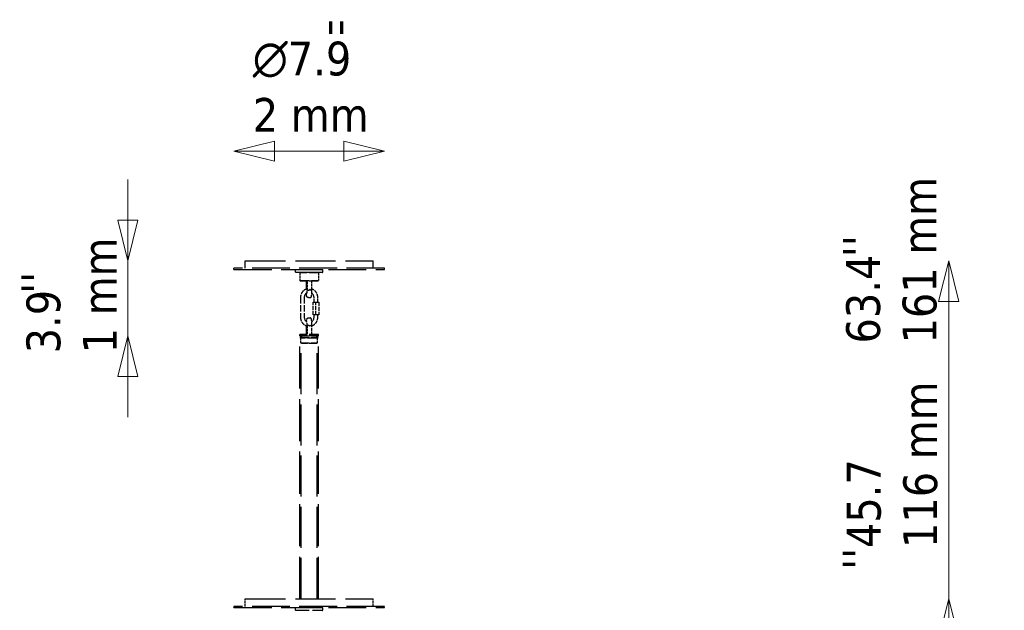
# Model space of a CAD drawing. Header units: millimetres. Extents: x 264 to 5115, y 781 to 3055.
# Tile 5 of 9: x 462 to 1771, y 2268 to 3055. Entities that reach past the tile are written whole.
import ezdxf

# ---------------------------------------------------------------- set-up
doc = ezdxf.new("R2010")
doc.units = ezdxf.units.MM
doc.header["$LTSCALE"] = 18
doc.linetypes.add('DASHED', pattern=[0.2068, 0.1655, -0.0413])
for name, color, linetype, lineweight in [('Symbol (ISO)', 7, 'Continuous', 50), ('Widoczne (ISO)', 7, 'Continuous', 50), ('Wymiar (ISO)', 7, 'Continuous', 18)]:
    doc.layers.add(name, color=color, linetype=linetype, lineweight=lineweight)
doc.styles.add('Tekst notatki (ISO)', font='tahoma.ttf')
doc.dimstyles.new('Domyślne (ISO)', dxfattribs={"dimscale": 18, "dimtxt": 2.5, "dimasz": 3, "dimexe": 3.175, "dimexo": 0, "dimgap": 0.762, "dimtad": 1, "dimdec": 1, "dimlfac": 0.03937, "dimrnd": 1e-08, "dimzin": 0, "dimdsep": 46, "dimtxsty": 'Tekst notatki (ISO)', "dimblk": 'Filled-1', "dimcen": 0.09, "dimdle": 10, "dimse1": 1, "dimse2": 1, "dimclrd": 256, "dimclre": 256, "dimclrt": 256, "dimadec": 0, "dimazin": 0, "dimtfac": 0.8, "dimtmove": 0, "dimatfit": 3, "dimfxl": 1, "dimtolj": 1, "dimlwd": 15, "dimlwe": 15, "dimarcsym": 0})

# ---------------------------------------------------------------- blocks, each defined once
blk = doc.blocks.new('Filled-1')
at = {"color": 0}
for p, q in [((0, 0), (-1, 0.25)), ((-1, 0.25), (-1, -0.25)), ((-1, 0), (0, 0)), ((-1, -0.25), (0, 0))]:
    blk.add_line(p, q, dxfattribs=at)
at = {"color": 0, "flags": 128}
blk.add_lwpolyline([(-1, -0.25), (0, 0), (-1, 0.25), (-1, -0.25)], dxfattribs=at)
at = {"color": 0}
blk.add_solid([(-1, -0.25), (0, 0), (-1, 0.25), (-1, -0.25)], dxfattribs=at)
blk = doc.blocks.new('*D6')
at = {"layer": 'Defpoints', "color": 0, "transparency": 16777216}
for p in [(931.7, 2283.6), (1697.1, 2283.6), (1329.2, 1123.2)]:
    blk.add_point(p, dxfattribs=at)
at = {"layer": 'Wymiar (ISO)', "lineweight": 15, "transparency": 16777216}
for p, q in [((1697.1, 2283.6), (1697.1, 2579)), ((1697.1, 1177.2), (1697.1, 2229.6))]:
    blk.add_line(p, q, dxfattribs=at)
at = {"layer": 'Wymiar (ISO)', "lineweight": 15, "transparency": 16777216, "xscale": 54, "yscale": 54, "zscale": 54}
for p, rotation in [((1697.1, 2283.6), 90), ((1697.1, 1123.2), 270)]:
    blk.add_blockref('Filled-1', p, dxfattribs=dict(at, rotation=rotation))
at = {"layer": 'Wymiar (ISO)', "lineweight": 18, "transparency": 16777216, "insert": (1561.6, 2351.3), "char_height": 45, "attachment_point": 1, "rotation": 90, "style": 'Tekst notatki (ISO)'}
blk.add_mtext('\\A1;45.7\\P116 mm', dxfattribs=at)
blk = doc.blocks.new('*D7')
at = {"layer": 'Defpoints', "color": 0, "transparency": 16777216}
for p in [(931.7, 2733.6), (1697.1, 2733.6), (1329.2, 1123.2)]:
    blk.add_point(p, dxfattribs=at)
at = {"layer": 'Wymiar (ISO)', "lineweight": 15, "transparency": 16777216}
blk.add_line((1697.1, 1177.2), (1697.1, 2679.6), dxfattribs=at)
at = {"layer": 'Wymiar (ISO)', "lineweight": 15, "transparency": 16777216, "xscale": 54, "yscale": 54, "zscale": 54}
for p, rotation in [((1697.1, 2733.6), 90), ((1697.1, 1123.2), 270)]:
    blk.add_blockref('Filled-1', p, dxfattribs=dict(at, rotation=rotation))
at = {"layer": 'Wymiar (ISO)', "lineweight": 18, "transparency": 16777216, "insert": (1560.7, 2623.5), "char_height": 45, "attachment_point": 1, "rotation": 90, "style": 'Tekst notatki (ISO)'}
blk.add_mtext('\\A1;63.4\\P161 mm', dxfattribs=at)
blk = doc.blocks.new('*D14')
at = {"layer": 'Defpoints', "color": 0, "transparency": 16777216}
for p in [(946.7, 2879.5), (746.7, 2723.6), (946.7, 2723.6)]:
    blk.add_point(p, dxfattribs=at)
at = {"layer": 'Wymiar (ISO)', "lineweight": 15, "transparency": 16777216}
blk.add_line((800.7, 2879.5), (892.7, 2879.5), dxfattribs=at)
at = {"layer": 'Wymiar (ISO)', "lineweight": 15, "transparency": 16777216, "xscale": 54, "yscale": 54, "zscale": 54, "rotation": 180}
blk.add_blockref('Filled-1', (746.7, 2879.5), dxfattribs=at)
at = {"layer": 'Wymiar (ISO)', "lineweight": 15, "transparency": 16777216, "xscale": 54, "yscale": 54, "zscale": 54}
blk.add_blockref('Filled-1', (946.7, 2879.5), dxfattribs=at)
at = {"layer": 'Wymiar (ISO)', "lineweight": 18, "transparency": 16777216, "insert": (771.7, 3025.3), "char_height": 45, "attachment_point": 1, "style": 'Tekst notatki (ISO)'}
blk.add_mtext('\\A1;{\\fAIGDT|b0|i0;\\ln}\\fTahoma|b0|i0;7.9\\P2 mm', dxfattribs=at)
blk = doc.blocks.new('*D15')
at = {"layer": 'Defpoints', "color": 0, "transparency": 16777216}
for p in [(605.6, 2733.6), (761.7, 2733.6), (834.2, 2633.6)]:
    blk.add_point(p, dxfattribs=at)
at = {"layer": 'Wymiar (ISO)', "lineweight": 15, "transparency": 16777216}
for p, q in [((605.6, 2787.6), (605.6, 2841.6)), ((605.6, 2633.6), (605.6, 2733.6)), ((605.6, 2579.6), (605.6, 2525.6))]:
    blk.add_line(p, q, dxfattribs=at)
at = {"layer": 'Wymiar (ISO)', "lineweight": 15, "transparency": 16777216, "xscale": 54, "yscale": 54, "zscale": 54}
for p, rotation in [((605.6, 2733.6), 270), ((605.6, 2633.6), 90)]:
    blk.add_blockref('Filled-1', p, dxfattribs=dict(at, rotation=rotation))
at = {"layer": 'Wymiar (ISO)', "lineweight": 18, "transparency": 16777216, "insert": (470.8, 2610.4), "char_height": 45, "attachment_point": 1, "rotation": 90, "style": 'Tekst notatki (ISO)'}
blk.add_mtext('\\A1;3.9\\P1 mm', dxfattribs=at)

msp = doc.modelspace()

# ---------------------------------------------------------------- linework, layer by layer
at = {"layer": 'Widoczne (ISO)', "linetype": 'DASHED', "lineweight": 25, "ltscale": 16.879393}
for p, q in [((946.68, 2723.56), (746.68, 2723.56)), ((746.68, 2722.06), (946.68, 2722.06)), ((946.68, 2273.56), (746.68, 2273.56)), ((746.68, 2272.06), (946.68, 2272.06))]:
    msp.add_line(p, q, dxfattribs=at)
at = {"layer": 'Widoczne (ISO)', "linetype": 'DASHED', "lineweight": 25, "ltscale": 0.158548}
for p, q in [((746.68, 2722.06), (746.68, 2723.56)), ((946.68, 2722.06), (946.68, 2723.56)), ((746.68, 2272.06), (746.68, 2273.56)), ((946.68, 2272.06), (946.68, 2273.56))]:
    msp.add_line(p, q, dxfattribs=at)
at = {"layer": 'Widoczne (ISO)', "linetype": 'DASHED', "lineweight": 25, "ltscale": 17.934355}
for p, q in [((761.68, 2733.56), (931.68, 2733.56)), ((761.68, 2283.56), (931.68, 2283.56))]:
    msp.add_line(p, q, dxfattribs=at)
at = {"layer": 'Widoczne (ISO)', "linetype": 'DASHED', "lineweight": 25, "ltscale": 1.057553}
for p, q in [((761.68, 2723.56), (761.68, 2733.56)), ((931.68, 2723.56), (931.68, 2733.56)), ((834.18, 2717.56), (834.18, 2707.56)), ((859.18, 2717.56), (859.18, 2707.56)), ((844.06, 2705.56), (844.06, 2695.56)), ((843.32, 2636.56), (843.32, 2646.56)), ((844.06, 2646.56), (844.06, 2636.56)), ((761.68, 2273.56), (761.68, 2283.56)), ((931.68, 2273.56), (931.68, 2283.56))]:
    msp.add_line(p, q, dxfattribs=at)
at = {"layer": 'Widoczne (ISO)', "linetype": 'DASHED', "lineweight": 25, "ltscale": 0.074687}
for p, q in [((829.18, 2722.06), (828.68, 2721.56)), ((829.18, 2718.06), (828.68, 2718.56)), ((834.68, 2718.06), (834.18, 2717.56)), ((858.68, 2718.06), (859.18, 2717.56)), ((864.18, 2722.06), (864.68, 2721.56)), ((864.18, 2718.06), (864.68, 2718.56)), ((835.68, 2630.06), (835.18, 2630.56)), ((857.68, 2630.06), (858.18, 2630.56)), ((829.18, 2272.06), (828.68, 2271.56)), ((829.18, 2268.06), (828.68, 2268.56)), ((864.18, 2272.06), (864.68, 2271.56)), ((864.18, 2268.06), (864.68, 2268.56))]:
    msp.add_line(p, q, dxfattribs=at)
at = {"layer": 'Widoczne (ISO)', "linetype": 'DASHED', "lineweight": 25, "ltscale": 5.980787}
for p, q in [((864.68, 2721.56), (828.68, 2721.56)), ((828.68, 2718.56), (864.68, 2718.56)), ((864.68, 2271.56), (828.68, 2271.56)), ((828.68, 2268.56), (864.68, 2268.56))]:
    msp.add_line(p, q, dxfattribs=at)
at = {"layer": 'Widoczne (ISO)', "linetype": 'DASHED', "lineweight": 25, "ltscale": 0.317196}
for p, q in [((828.68, 2718.56), (828.68, 2721.56)), ((864.68, 2718.56), (864.68, 2721.56)), ((835.18, 2630.56), (835.18, 2633.56)), ((858.18, 2630.56), (858.18, 2633.56)), ((828.68, 2268.56), (828.68, 2271.56)), ((864.68, 2268.56), (864.68, 2271.56))]:
    msp.add_line(p, q, dxfattribs=at)
at = {"layer": 'Widoczne (ISO)', "linetype": 'DASHED', "lineweight": 25, "ltscale": 5.814651}
msp.add_line((864.18, 2718.06), (829.18, 2718.06), dxfattribs=at)
at = {"layer": 'Widoczne (ISO)', "linetype": 'DASHED', "lineweight": 25, "ltscale": 4.153294}
for p, q in [((859.18, 2717.56), (834.18, 2717.56)), ((834.18, 2707.56), (859.18, 2707.56)), ((859.18, 2635.56), (834.18, 2635.56)), ((834.18, 2633.56), (859.18, 2633.56)), ((859.18, 2633.56), (834.18, 2633.56))]:
    msp.add_line(p, q, dxfattribs=at)
at = {"layer": 'Widoczne (ISO)', "linetype": 'DASHED', "lineweight": 25, "ltscale": 0.149475}
for p, q in [((835.18, 2706.56), (834.18, 2707.56)), ((858.18, 2706.56), (859.18, 2707.56)), ((836.68, 2623.56), (835.68, 2624.56)), ((856.68, 2623.56), (857.68, 2624.56))]:
    msp.add_line(p, q, dxfattribs=at)
at = {"layer": 'Widoczne (ISO)', "linetype": 'DASHED', "lineweight": 25, "ltscale": 3.821023}
msp.add_line((858.18, 2706.56), (835.18, 2706.56), dxfattribs=at)
at = {"layer": 'Widoczne (ISO)', "linetype": 'DASHED', "lineweight": 25, "ltscale": 1.120951}
msp.add_line((843.03, 2695.96), (843.03, 2706.56), dxfattribs=at)
at = {"layer": 'Widoczne (ISO)', "linetype": 'DASHED', "lineweight": 25, "ltscale": 1.005105}
msp.add_line((843.32, 2696.06), (843.32, 2705.56), dxfattribs=at)
at = {"layer": 'Widoczne (ISO)', "linetype": 'DASHED', "lineweight": 25, "ltscale": 1.269949}
for p, q in [((850.34, 2694.55), (850.34, 2706.56)), ((850.34, 2635.56), (850.34, 2647.57))]:
    msp.add_line(p, q, dxfattribs=at)
at = {"layer": 'Widoczne (ISO)', "linetype": 'DASHED', "lineweight": 25, "ltscale": 2.855563}
for p, q in [((835.21, 2685.06), (835.21, 2658.06)), ((840.21, 2685.06), (840.21, 2658.06))]:
    msp.add_line(p, q, dxfattribs=at)
at = {"layer": 'Widoczne (ISO)', "linetype": 'DASHED', "lineweight": 25, "ltscale": 0.211431}
for p, q in [((845.68, 2684.56), (847.68, 2684.56)), ((845.68, 2657.56), (847.68, 2657.56)), ((834.18, 2633.56), (834.18, 2635.56)), ((836.68, 2633.56), (836.68, 2631.56)), ((856.68, 2633.56), (856.68, 2631.56)), ((859.18, 2633.56), (859.18, 2635.56))]:
    msp.add_line(p, q, dxfattribs=at)
at = {"layer": 'Widoczne (ISO)', "linetype": 'DASHED', "lineweight": 25, "ltscale": 0.687375}
for p, q in [((853.16, 2678.56), (853.16, 2685.06)), ((858.16, 2678.56), (858.16, 2685.06))]:
    msp.add_line(p, q, dxfattribs=at)
at = {"layer": 'Widoczne (ISO)', "linetype": 'DASHED', "lineweight": 25, "ltscale": 0.457877}
for p, q in [((851.91, 2678.56), (855.66, 2678.56)), ((855.66, 2678.56), (859.41, 2678.56)), ((855.66, 2661.56), (851.91, 2661.56)), ((859.41, 2661.56), (855.66, 2661.56))]:
    msp.add_line(p, q, dxfattribs=at)
at = {"layer": 'Widoczne (ISO)', "linetype": 'DASHED', "lineweight": 25, "ltscale": 1.79791}
for p, q in [((851.91, 2661.56), (851.91, 2678.56)), ((855.66, 2661.56), (855.66, 2678.56)), ((859.41, 2678.56), (859.41, 2661.56))]:
    msp.add_line(p, q, dxfattribs=at)
at = {"layer": 'Widoczne (ISO)', "linetype": 'DASHED', "lineweight": 25, "ltscale": 0.370079}
for p, q in [((853.16, 2658.06), (853.16, 2661.56)), ((858.16, 2658.06), (858.16, 2661.56))]:
    msp.add_line(p, q, dxfattribs=at)
at = {"layer": 'Widoczne (ISO)', "linetype": 'DASHED', "lineweight": 25, "ltscale": 1.226717}
msp.add_line((843.03, 2635.56), (843.03, 2647.16), dxfattribs=at)
at = {"layer": 'Widoczne (ISO)', "linetype": 'DASHED', "lineweight": 25, "ltscale": 18.805073}
for p, q in [((834.18, 2283.56), (834.18, 2633.56)), ((859.18, 2283.56), (859.18, 2633.56))]:
    msp.add_line(p, q, dxfattribs=at)
at = {"layer": 'Widoczne (ISO)', "linetype": 'DASHED', "lineweight": 25, "ltscale": 3.654887}
for p, q in [((835.68, 2631.56), (857.68, 2631.56)), ((835.68, 2624.56), (857.68, 2624.56))]:
    msp.add_line(p, q, dxfattribs=at)
at = {"layer": 'Widoczne (ISO)', "linetype": 'DASHED', "lineweight": 25, "ltscale": 0.740257}
for p, q in [((835.68, 2624.56), (835.68, 2631.56)), ((857.68, 2624.56), (857.68, 2631.56))]:
    msp.add_line(p, q, dxfattribs=at)
at = {"layer": 'Widoczne (ISO)', "linetype": 'DASHED', "lineweight": 25, "ltscale": 4.540983}
msp.add_line((858.18, 2630.56), (835.18, 2630.56), dxfattribs=at)
at = {"layer": 'Widoczne (ISO)', "linetype": 'DASHED', "lineweight": 25, "ltscale": 18.294649}
for p, q in [((836.18, 2283.56), (836.18, 2624.06)), ((857.18, 2283.56), (857.18, 2624.06))]:
    msp.add_line(p, q, dxfattribs=at)
at = {"layer": 'Widoczne (ISO)', "linetype": 'DASHED', "lineweight": 25, "ltscale": 3.322615}
msp.add_line((856.68, 2623.56), (836.68, 2623.56), dxfattribs=at)
at = {"layer": 'Widoczne (ISO)', "linetype": 'DASHED', "lineweight": 25, "ltscale": 0.166036}
for centre, major_axis, start_param, end_param in [((843.39, 2705.56), (0, 1), 0, 1.5707963), ((843.98, 2705.56), (0, 1), 4.712389, 6.2831853), ((843.39, 2636.56), (0, -1), 4.712389, 6.2831853), ((843.98, 2636.56), (0, -1), 0, 1.5707963)]:
    msp.add_ellipse(centre, major_axis=major_axis, ratio=0.0737087, start_param=start_param, end_param=end_param, dxfattribs=at)
at = {"layer": 'Widoczne (ISO)', "linetype": 'DASHED', "lineweight": 25, "ltscale": 0.983776}
msp.add_ellipse((843.69, 2695.56), major_axis=(0, -5), ratio=0.0737087, start_param=5.9934921, end_param=7.8539816, dxfattribs=at)
at = {"layer": 'Widoczne (ISO)', "linetype": 'DASHED', "lineweight": 25, "ltscale": 0.149578}
for centre, major_axis, start_param, end_param in [((846.68, 2695.56), (-10.99, -10.99), 1.5166493, 1.6076841), ((846.68, 2695.56), (10.99, -10.99), 1.4428738, 1.5339085), ((846.68, 2646.56), (-10.99, 10.99), 4.6755012, 4.766536), ((846.68, 2646.56), (10.99, 10.99), 4.7492768, 4.8403115)]:
    msp.add_ellipse(centre, major_axis=major_axis, ratio=0.0369045, start_param=start_param, end_param=end_param, dxfattribs=at)
at = {"layer": 'Widoczne (ISO)', "linetype": 'DASHED', "lineweight": 25, "ltscale": 0.053247}
msp.add_ellipse((843.69, 2646.56), major_axis=(0, -5), ratio=0.0737087, start_param=4.611511, end_param=4.712389, dxfattribs=at)
at = {"layer": 'Widoczne (ISO)', "linetype": 'DASHED', "lineweight": 25, "ltscale": 0.608184}
msp.add_ellipse((843.69, 2646.56), major_axis=(0, 5), ratio=0.0737087, start_param=4.712389, end_param=5.8626422, dxfattribs=at)
at = {"layer": 'Widoczne (ISO)', "linetype": 'DASHED', "lineweight": 25, "ltscale": 1.629602}
msp.add_open_spline([(844.06, 2696.25), (843.62, 2696.15), (843.18, 2696.02), (841.6, 2695.44), (840.52, 2694.84), (838.6, 2693.32), (837.77, 2692.4), (836.42, 2690.35), (835.91, 2689.22), (835.34, 2687.07), (835.21, 2686.06), (835.21, 2685.06)], degree=3, knots=[3.3720992, 3.3720992, 3.3720992, 3.3720992, 3.4907658, 3.4907658, 3.8105072, 3.8105072, 4.1304303, 4.1304303, 4.4505647, 4.4505647, 4.712389, 4.712389, 4.712389, 4.712389], dxfattribs=at)
at = {"layer": 'Widoczne (ISO)', "linetype": 'DASHED', "lineweight": 25, "ltscale": 0.765663}
msp.add_open_spline([(843.82, 2690.89), (843.41, 2690.69), (843.02, 2690.44), (842.12, 2689.73), (841.65, 2689.21), (840.89, 2688.05), (840.6, 2687.41), (840.28, 2686.19), (840.21, 2685.63), (840.21, 2685.06)], degree=3, knots=[3.5994326, 3.5994326, 3.5994326, 3.5994326, 3.811483, 3.811483, 4.1316618, 4.1316618, 4.451342, 4.451342, 4.712389, 4.712389, 4.712389, 4.712389], dxfattribs=at)
at = {"layer": 'Widoczne (ISO)', "linetype": 'DASHED', "lineweight": 25, "ltscale": 1.128831}
msp.add_open_spline([(845.68, 2684.56), (845.45, 2684.56), (845.23, 2684.6), (844.81, 2684.74), (844.64, 2684.84), (844.32, 2685.06), (844.2, 2685.19), (843.99, 2685.43), (843.91, 2685.55), (843.77, 2685.81), (843.72, 2685.93), (843.58, 2686.32), (843.53, 2686.54), (843.4, 2687.2), (843.34, 2687.68), (843.23, 2688.82), (843.19, 2689.49), (843.14, 2690.31), (843.14, 2690.4), (843.13, 2690.5)], degree=3, knots=[1.57079633, 1.57079633, 1.57079633, 1.57079633, 1.5955822, 1.5955822, 1.62282559, 1.62282559, 1.65688658, 1.65688658, 1.70117888, 1.70117888, 1.76839855, 1.76839855, 1.93693865, 1.93693865, 2.22901115, 2.22901115, 2.52108364, 2.52108364, 2.55719917, 2.55719917, 2.55719917, 2.55719917], dxfattribs=at)
at = {"layer": 'Widoczne (ISO)', "linetype": 'DASHED', "lineweight": 25, "ltscale": 0.308856}
for points, knots in [([(844.35, 2694.56), (844.35, 2694.56), (844.35, 2694.56), (844.37, 2694.55), (844.42, 2694.53), (844.61, 2694.51), (844.73, 2694.5), (845.07, 2694.48), (845.28, 2694.47), (845.75, 2694.46), (846.01, 2694.46), (846.27, 2694.45)], [-0.2929179, -0.2929179, -0.2929179, -0.2929179, -0.29191029, -0.29191029, -0.22402111, -0.22402111, -0.15615432, -0.15615432, -0.07804292, -0.07804292, 0, 0, 0, 0]), ([(846.27, 2647.66), (846.01, 2647.66), (845.75, 2647.66), (845.28, 2647.65), (845.07, 2647.64), (844.73, 2647.62), (844.61, 2647.61), (844.42, 2647.58), (844.37, 2647.57), (844.35, 2647.56), (844.35, 2647.56), (844.35, 2647.56)], [-0.29192679, -0.29192679, -0.29192679, -0.29192679, -0.21387946, -0.21387946, -0.13576364, -0.13576364, -0.06789301, -0.06789301, 0, 0, 0.00100767, 0.00100767, 0.00100767, 0.00100767])]:
    msp.add_open_spline(points, degree=3, knots=knots, dxfattribs=at)
at = {"layer": 'Widoczne (ISO)', "linetype": 'DASHED', "lineweight": 25, "ltscale": 0.026718}
for points, knots in [([(846.49, 2694.56), (846.46, 2694.52), (846.42, 2694.49), (846.34, 2694.46), (846.31, 2694.45), (846.27, 2694.45), (846.27, 2694.45), (846.27, 2694.45)], [0, 0, 0, 0, 0.014881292, 0.014881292, 0.025499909, 0.025499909, 0.02571253, 0.02571253, 0.02571253, 0.02571253]), ([(848.71, 2694.45), (848.68, 2694.45), (848.66, 2694.46), (848.6, 2694.47), (848.57, 2694.49), (848.52, 2694.53), (848.5, 2694.54), (848.49, 2694.56)], [0.273520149, 0.273520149, 0.273520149, 0.273520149, 0.282022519, 0.282022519, 0.295656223, 0.295656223, 0.304157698, 0.304157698, 0.304157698, 0.304157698]), ([(846.27, 2647.66), (846.29, 2647.66), (846.32, 2647.66), (846.37, 2647.64), (846.41, 2647.63), (846.46, 2647.59), (846.48, 2647.58), (846.49, 2647.56)], [0.273520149, 0.273520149, 0.273520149, 0.273520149, 0.28202252, 0.28202252, 0.295656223, 0.295656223, 0.304157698, 0.304157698, 0.304157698, 0.304157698]), ([(848.49, 2647.56), (848.52, 2647.59), (848.56, 2647.62), (848.64, 2647.66), (848.67, 2647.66), (848.7, 2647.66), (848.71, 2647.66), (848.71, 2647.66)], [0, 0, 0, 0, 0.014881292, 0.014881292, 0.025499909, 0.025499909, 0.02571253, 0.02571253, 0.02571253, 0.02571253])]:
    msp.add_open_spline(points, degree=3, knots=knots, dxfattribs=at)
at = {"layer": 'Widoczne (ISO)', "linetype": 'DASHED', "lineweight": 25, "ltscale": 1.587946}
msp.add_open_spline([(847.68, 2684.56), (847.91, 2684.56), (848.14, 2684.6), (848.55, 2684.74), (848.73, 2684.84), (849.04, 2685.06), (849.16, 2685.19), (849.38, 2685.43), (849.45, 2685.55), (849.6, 2685.81), (849.65, 2685.93), (849.79, 2686.32), (849.83, 2686.54), (849.96, 2687.2), (850.02, 2687.68), (850.13, 2688.82), (850.18, 2689.49), (850.25, 2690.96), (850.28, 2691.76), (850.32, 2693.24), (850.33, 2693.89), (850.34, 2694.55)], degree=3, knots=[4.712389, 4.712389, 4.712389, 4.712389, 4.7371749, 4.7371749, 4.7644182, 4.7644182, 4.7984792, 4.7984792, 4.8427715, 4.8427715, 4.9099912, 4.9099912, 5.0785313, 5.0785313, 5.3706038, 5.3706038, 5.6626763, 5.6626763, 5.9547488, 5.9547488, 6.1727515, 6.1727515, 6.1727515, 6.1727515], dxfattribs=at)
at = {"layer": 'Widoczne (ISO)', "linetype": 'DASHED', "lineweight": 25, "ltscale": 0.293226}
for points, knots in [([(848.71, 2694.45), (848.96, 2694.46), (849.21, 2694.46), (849.64, 2694.47), (849.83, 2694.48), (850.11, 2694.5), (850.21, 2694.51), (850.31, 2694.53), (850.34, 2694.54), (850.34, 2694.55)], [-0.29192679, -0.29192679, -0.29192679, -0.29192679, -0.21387946, -0.21387946, -0.13576364, -0.13576364, -0.06789301, -0.06789301, -0.01378726, -0.01378726, -0.01378726, -0.01378726]), ([(850.34, 2647.57), (850.34, 2647.58), (850.31, 2647.59), (850.21, 2647.61), (850.11, 2647.62), (849.83, 2647.64), (849.64, 2647.65), (849.21, 2647.66), (848.96, 2647.66), (848.71, 2647.66)], [-0.27812381, -0.27812381, -0.27812381, -0.27812381, -0.22402111, -0.22402111, -0.15615432, -0.15615432, -0.07804292, -0.07804292, 0, 0, 0, 0])]:
    msp.add_open_spline(points, degree=3, knots=knots, dxfattribs=at)
at = {"layer": 'Widoczne (ISO)', "linetype": 'DASHED', "lineweight": 25, "ltscale": 0.68137}
msp.add_open_spline([(853.16, 2685.06), (853.16, 2685.75), (853.05, 2686.44), (852.61, 2687.76), (852.29, 2688.38), (851.47, 2689.49), (850.97, 2689.98), (850.35, 2690.42), (850.29, 2690.46), (850.23, 2690.5)], degree=3, knots=[1.57079633, 1.57079633, 1.57079633, 1.57079633, 1.89000549, 1.89000549, 2.20936795, 2.20936795, 2.5291339, 2.5291339, 2.56121083, 2.56121083, 2.56121083, 2.56121083], dxfattribs=at)
at = {"layer": 'Widoczne (ISO)', "linetype": 'DASHED', "lineweight": 25, "ltscale": 1.515737}
msp.add_open_spline([(858.16, 2685.06), (858.16, 2686.29), (857.96, 2687.51), (857.19, 2689.84), (856.62, 2690.95), (855.15, 2692.91), (854.26, 2693.78), (852.36, 2695.11), (851.38, 2695.61), (850.34, 2695.96)], degree=3, knots=[1.5707963, 1.5707963, 1.5707963, 1.5707963, 1.8911331, 1.8911331, 2.2114036, 2.2114036, 2.531501, 2.531501, 2.8174784, 2.8174784, 2.8174784, 2.8174784], dxfattribs=at)
at = {"layer": 'Widoczne (ISO)', "linetype": 'DASHED', "lineweight": 25, "ltscale": 1.629524}
msp.add_open_spline([(835.21, 2658.06), (835.21, 2656.83), (835.4, 2655.61), (836.17, 2653.28), (836.75, 2652.17), (838.21, 2650.2), (839.1, 2649.34), (841.11, 2647.93), (842.22, 2647.39), (843.61, 2646.98), (843.84, 2646.92), (844.06, 2646.86)], degree=3, knots=[4.712389, 4.712389, 4.712389, 4.712389, 5.0327257, 5.0327257, 5.3529963, 5.3529963, 5.6730936, 5.6730936, 5.9929786, 5.9929786, 6.0526175, 6.0526175, 6.0526175, 6.0526175], dxfattribs=at)
at = {"layer": 'Widoczne (ISO)', "linetype": 'DASHED', "lineweight": 25, "ltscale": 0.750686}
msp.add_open_spline([(840.21, 2658.06), (840.21, 2657.37), (840.32, 2656.67), (840.75, 2655.36), (841.07, 2654.74), (841.9, 2653.63), (842.4, 2653.14), (843.2, 2652.57), (843.44, 2652.42), (843.7, 2652.29)], degree=3, knots=[4.712389, 4.712389, 4.712389, 4.712389, 5.0315981, 5.0315981, 5.3509606, 5.3509606, 5.6707266, 5.6707266, 5.8035729, 5.8035729, 5.8035729, 5.8035729], dxfattribs=at)
at = {"layer": 'Widoczne (ISO)', "linetype": 'DASHED', "lineweight": 25, "ltscale": 0.688215}
msp.add_open_spline([(850.18, 2652.59), (850.36, 2652.7), (850.53, 2652.83), (851.24, 2653.39), (851.71, 2653.91), (852.47, 2655.07), (852.76, 2655.71), (853.08, 2656.93), (853.16, 2657.49), (853.16, 2658.06)], degree=3, knots=[6.8536197, 6.8536197, 6.8536197, 6.8536197, 6.9530757, 6.9530757, 7.2732545, 7.2732545, 7.5929347, 7.5929347, 7.8539816, 7.8539816, 7.8539816, 7.8539816], dxfattribs=at)
at = {"layer": 'Widoczne (ISO)', "linetype": 'DASHED', "lineweight": 25, "ltscale": 1.515738}
msp.add_open_spline([(850.34, 2647.16), (850.43, 2647.19), (850.52, 2647.22), (851.76, 2647.67), (852.84, 2648.28), (854.76, 2649.8), (855.6, 2650.72), (856.94, 2652.77), (857.45, 2653.9), (858.03, 2656.05), (858.16, 2657.06), (858.16, 2658.06)], degree=3, knots=[6.6072995, 6.6072995, 6.6072995, 6.6072995, 6.6323584, 6.6323584, 6.9520999, 6.9520999, 7.272023, 7.272023, 7.5921574, 7.5921574, 7.8539816, 7.8539816, 7.8539816, 7.8539816], dxfattribs=at)
at = {"layer": 'Widoczne (ISO)', "linetype": 'DASHED', "lineweight": 25, "ltscale": 1.002103}
msp.add_open_spline([(843.19, 2652.59), (843.23, 2653.23), (843.28, 2653.8), (843.39, 2654.82), (843.45, 2655.24), (843.6, 2655.86), (843.65, 2656.05), (843.84, 2656.44), (843.9, 2656.54), (844.07, 2656.8), (844.21, 2656.98), (844.65, 2657.29), (844.88, 2657.42), (845.33, 2657.54), (845.51, 2657.56), (845.68, 2657.56)], degree=3, knots=[0.71488687, 0.71488687, 0.71488687, 0.71488687, 0.98665134, 0.98665134, 1.27872383, 1.27872383, 1.42476008, 1.42476008, 1.46534249, 1.46534249, 1.51737686, 1.51737686, 1.55183377, 1.55183377, 1.57079633, 1.57079633, 1.57079633, 1.57079633], dxfattribs=at)
at = {"layer": 'Widoczne (ISO)', "linetype": 'DASHED', "lineweight": 25, "ltscale": 1.587999}
msp.add_open_spline([(850.34, 2647.57), (850.33, 2648.45), (850.31, 2649.32), (850.26, 2650.97), (850.23, 2651.75), (850.14, 2653.14), (850.09, 2653.76), (849.97, 2654.82), (849.91, 2655.24), (849.76, 2655.86), (849.72, 2656.05), (849.52, 2656.44), (849.47, 2656.54), (849.29, 2656.8), (849.15, 2656.98), (848.72, 2657.29), (848.48, 2657.42), (848.03, 2657.54), (847.85, 2657.56), (847.68, 2657.56)], degree=3, knots=[3.2520265, 3.2520265, 3.2520265, 3.2520265, 3.544099, 3.544099, 3.8361715, 3.8361715, 4.128244, 4.128244, 4.4203165, 4.4203165, 4.5663527, 4.5663527, 4.6069351, 4.6069351, 4.6589695, 4.6589695, 4.6934264, 4.6934264, 4.712389, 4.712389, 4.712389, 4.712389], dxfattribs=at)
at = {"layer": 'Widoczne (ISO)', "linetype": 'DASHED', "lineweight": 25, "ltscale": 0.082478}
msp.add_open_spline([(843.39, 2635.56), (843.59, 2635.56), (843.8, 2635.59), (844.02, 2635.65)], degree=3, dxfattribs=at)

# ---------------------------------------------------------------- texts
at = {"layer": 'Symbol (ISO)', "insert": (868.17, 3052.21), "char_height": 45, "attachment_point": 1, "style": 'Tekst notatki (ISO)'}
msp.add_mtext("\\fTahoma|b0|i0;''", dxfattribs=at)
at = {"layer": 'Symbol (ISO)', "char_height": 45, "attachment_point": 1, "rotation": 90, "style": 'Tekst notatki (ISO)'}
for insert in [(1556.45, 2738.6), (464.16, 2689.73), (1556.13, 2322.36)]:
    msp.add_mtext("\\fTahoma|b0|i0;''", dxfattribs=dict(at, insert=insert))

# ---------------------------------------------------------------- dimensions: what is measured, and where the dimension line sits
at = {"layer": 'Wymiar (ISO)', "lineweight": 18}
for base, p1, p2, angle, text, override, picture, middle in [((946.68, 2879.5), (746.68, 2723.56), (946.68, 2723.56), 180, '{\\fAIGDT|b0|i0;\\ln}\\fTahoma|b0|i0;<>\\P2 mm', {"dimgap": 0.762, "dimdec": 1, "dimlfac": 0.03937, "dimpost": '\\X', "dimse1": 1, "dimse2": 1, "dimtol": 0, "dimlim": 0, "dimtp": 0, "dimtm": 0, "dimtdec": 2, "dimtofl": 0, "dimatfit": 1, "dimtvp": -0.25}, '*D14', (846.68, 2879.5)), ((605.59, 2733.56), (834.18, 2633.56), (761.68, 2733.56), 90, '<>\\P1 mm', {"dimgap": 0.762, "dimdec": 1, "dimlfac": 0.03937, "dimpost": '\\X', "dimse1": 1, "dimse2": 1, "dimtol": 0, "dimlim": 0, "dimtp": 0, "dimtm": 0, "dimtdec": 2, "dimtofl": 1, "dimatfit": 1, "dimtvp": -0.25}, '*D15', (605.59, 2683.56)), ((1697.13, 2733.56), (1329.21, 1123.23), (931.68, 2733.56), 90, '<>\\P161 mm', {"dimgap": 0.762, "dimdec": 1, "dimlfac": 0.03937, "dimpost": '\\X', "dimse1": 1, "dimse2": 1, "dimtol": 0, "dimlim": 0, "dimtp": 0, "dimtm": 0, "dimtdec": 2, "dimtofl": 0, "dimatfit": 1, "dimtvp": -0.25}, '*D7', (1697.13, 2730.47)), ((1697.13, 2283.56), (1329.21, 1123.23), (931.68, 2283.56), 90, '<>\\P116 mm', {"dimgap": 0.762, "dimdec": 1, "dimlfac": 0.03937, "dimpost": '\\X', "dimse1": 1, "dimse2": 1, "dimtol": 0, "dimlim": 0, "dimtp": 0, "dimtm": 0, "dimtdec": 2, "dimtofl": 0, "dimatfit": 2, "dimtvp": -0.25}, '*D6', (1697.13, 2458.26))]:
    dim = msp.add_linear_dim(base=base, p1=p1, p2=p2, angle=angle, text=text, dimstyle='Domyślne (ISO)', override=override, dxfattribs=at)
    dim.commit()
    dim.dimension.update_dxf_attribs({"geometry": picture, "text_midpoint": middle, "dimtype": 160})

doc.saveas('drawing.dxf')
